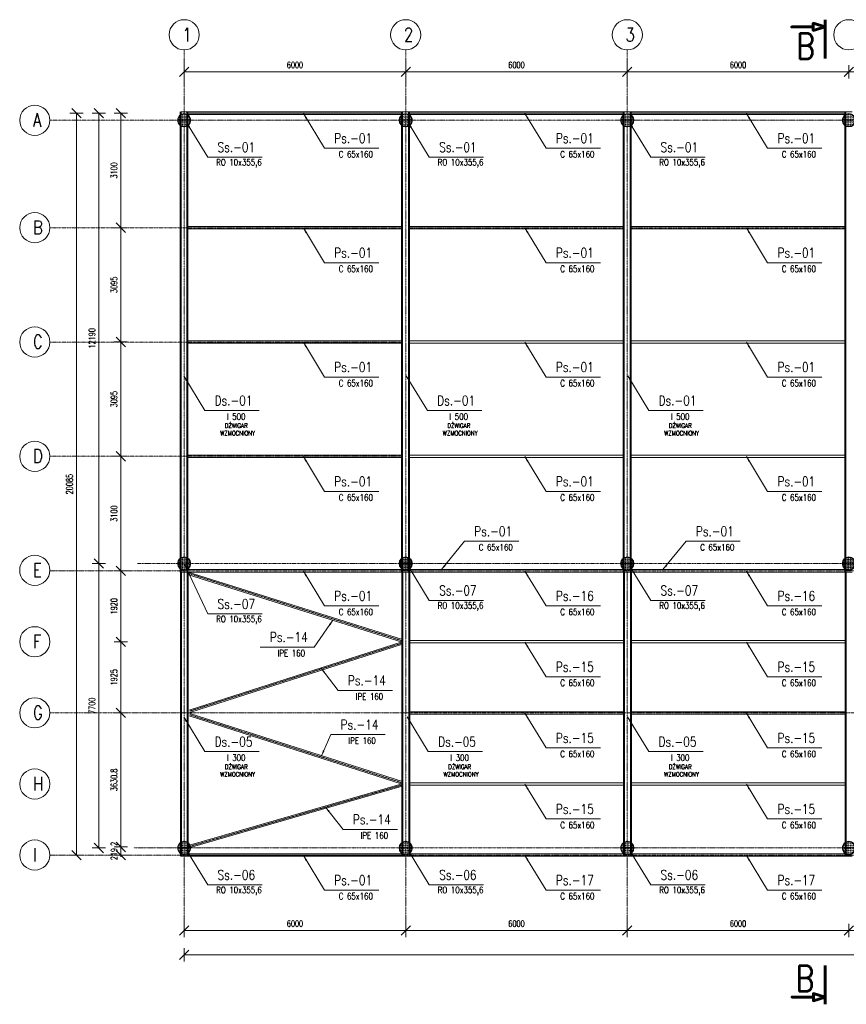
# Model space of a CAD drawing. Header units: millimetres. Extents: x 108082 to 168694, y -58730 to -29221.
# Tile 1 of 3: x 108082 to 130469, y -58730 to -32075. Entities that reach past the tile are written whole.
import ezdxf
from ezdxf.enums import TextEntityAlignment as Align

# ---------------------------------------------------------------- set-up
doc = ezdxf.new("R2010")
doc.units = ezdxf.units.MM
doc.linetypes.add('DASHDOT', pattern=[1, 0.5, -0.25, 0, -0.25])
for name, color, linetype, lineweight in [('P-Linia1', 3, 'Continuous', 40), ('P-Linia3', 6, 'Continuous', 60), ('P-Linia4', 9, 'Continuous', 9), ('P-Opis', 1, 'Continuous', 18), ('P-Osie', 1, 'DASHDOT', 18), ('P-Wymiar', 254, 'Continuous', 9)]:
    doc.layers.add(name, color=color, linetype=linetype, lineweight=lineweight)
doc.styles.add('CDMSTYLE', font='simplex.shx', dxfattribs={"width": 0.8})
doc.styles.add('ROMANS', font='romans.shx', dxfattribs={"width": 0.7})
doc.styles.add('SIMPLEX', font='simplex.shx', dxfattribs={"width": 0.8})
doc.dimstyles.new('A100', dxfattribs={"dimscale": 100, "dimtxt": 1.75, "dimasz": 0.1, "dimexe": 0, "dimexo": 0, "dimgap": 1, "dimtad": 1, "dimdec": 4, "dimrnd": 0.1, "dimdsep": 46, "dimtxsty": 'ROMANS', "dimblk": '[[[[[[[[', "dimcen": 2, "dimdle": 2, "dimse1": 1, "dimse2": 1, "dimclrd": 256, "dimclrt": 1, "dimadec": 0, "dimazin": 0, "dimtfac": 1, "dimtdec": 4, "dimtix": 1, "dimtmove": 2, "dimatfit": 3, "dimldrblk": '[[[[[[[[', "dimfxl": 1, "dimtvp": 0.6, "dimtolj": 1, "dimlwd": 9, "dimarcsym": 0})
doc.dimstyles.new('C_1_100', dxfattribs={"dimscale": 0.1, "dimtxt": 1750, "dimasz": 1500, "dimexe": 1500, "dimexo": 1500, "dimgap": 800, "dimtad": 1, "dimdec": 1, "dimrnd": 5, "dimzin": 9, "dimtxsty": 'CDMSTYLE', "dimblk": 'ARCHTICK', "dimcen": 1500, "dimdle": 1500, "dimclrd": 256, "dimclre": 256, "dimclrt": 1, "dimadec": 1, "dimazin": 2, "dimtfac": 1, "dimtdec": 1, "dimtix": 1, "dimtmove": 2, "dimatfit": 3, "dimfxl": 1, "dimtvp": 1, "dimtolj": 1, "dimtzin": 0, "dimlwd": -1, "dimlwe": -1, "dimarcsym": 0})

# ---------------------------------------------------------------- blocks, each defined once
blk = doc.blocks.new('[[[[[[[[')
at = {"layer": 'P-Wymiar'}
for p, q in [((-12.7, -12.7), (12.7, 12.7)), ((0, 0), (-4.6, 0)), ((0, 18), (0, -18))]:
    blk.add_line(p, q, dxfattribs=at)
blk = doc.blocks.new('*D14')
at = {"layer": 'DefPoints', "color": 0, "transparency": 16777216}
for p in [(112537, -32892), (118537, -32892), (118537, -33489)]:
    blk.add_point(p, dxfattribs=at)
at = {"layer": 'P-Wymiar', "lineweight": 9, "transparency": 16777216}
blk.add_line((112547, -33489), (118527, -33489), dxfattribs=at)
at = {"layer": 'P-Wymiar', "lineweight": 9, "transparency": 16777216, "xscale": 10, "yscale": 10, "zscale": 10, "rotation": 180}
blk.add_blockref('[[[[[[[[', (112537, -33489), dxfattribs=at)
at = {"layer": 'P-Wymiar', "lineweight": 9, "transparency": 16777216, "xscale": 10, "yscale": 10, "zscale": 10}
blk.add_blockref('[[[[[[[[', (118537, -33489), dxfattribs=at)
at = {"layer": 'P-Wymiar', "color": 1, "transparency": 16777216, "insert": (115537, -33301), "char_height": 175, "attachment_point": 5, "style": 'ROMANS'}
blk.add_mtext('\\A1;6000', dxfattribs=at)
blk = doc.blocks.new('*D15')
at = {"layer": 'DefPoints', "color": 0, "transparency": 16777216}
for p in [(118537, -32892), (124537, -32892), (124537, -33489)]:
    blk.add_point(p, dxfattribs=at)
at = {"layer": 'P-Wymiar', "lineweight": 9, "transparency": 16777216}
blk.add_line((118547, -33489), (124527, -33489), dxfattribs=at)
at = {"layer": 'P-Wymiar', "lineweight": 9, "transparency": 16777216, "xscale": 10, "yscale": 10, "zscale": 10, "rotation": 180}
blk.add_blockref('[[[[[[[[', (118537, -33489), dxfattribs=at)
at = {"layer": 'P-Wymiar', "lineweight": 9, "transparency": 16777216, "xscale": 10, "yscale": 10, "zscale": 10}
blk.add_blockref('[[[[[[[[', (124537, -33489), dxfattribs=at)
at = {"layer": 'P-Wymiar', "color": 1, "transparency": 16777216, "insert": (121537, -33301), "char_height": 175, "attachment_point": 5, "style": 'ROMANS'}
blk.add_mtext('\\A1;6000', dxfattribs=at)
blk = doc.blocks.new('*D16')
at = {"layer": 'DefPoints', "color": 0, "transparency": 16777216}
for p in [(124537, -32892), (130537, -32892), (130537, -33489)]:
    blk.add_point(p, dxfattribs=at)
at = {"layer": 'P-Wymiar', "lineweight": 9, "transparency": 16777216}
blk.add_line((124547, -33489), (130527, -33489), dxfattribs=at)
at = {"layer": 'P-Wymiar', "lineweight": 9, "transparency": 16777216, "xscale": 10, "yscale": 10, "zscale": 10, "rotation": 180}
blk.add_blockref('[[[[[[[[', (124537, -33489), dxfattribs=at)
at = {"layer": 'P-Wymiar', "lineweight": 9, "transparency": 16777216, "xscale": 10, "yscale": 10, "zscale": 10}
blk.add_blockref('[[[[[[[[', (130537, -33489), dxfattribs=at)
at = {"layer": 'P-Wymiar', "color": 1, "transparency": 16777216, "insert": (127537, -33301), "char_height": 175, "attachment_point": 5, "style": 'ROMANS'}
blk.add_mtext('\\A1;6000', dxfattribs=at)
blk = doc.blocks.new('*D17')
at = {"layer": 'DefPoints', "color": 0, "transparency": 16777216}
for p in [(130537, -32892), (136537, -32892), (136537, -33489)]:
    blk.add_point(p, dxfattribs=at)
at = {"layer": 'P-Wymiar', "lineweight": 9, "transparency": 16777216}
blk.add_line((130547, -33489), (136527, -33489), dxfattribs=at)
at = {"layer": 'P-Wymiar', "lineweight": 9, "transparency": 16777216, "xscale": 10, "yscale": 10, "zscale": 10, "rotation": 180}
blk.add_blockref('[[[[[[[[', (130537, -33489), dxfattribs=at)
at = {"layer": 'P-Wymiar', "lineweight": 9, "transparency": 16777216, "xscale": 10, "yscale": 10, "zscale": 10}
blk.add_blockref('[[[[[[[[', (136537, -33489), dxfattribs=at)
at = {"layer": 'P-Wymiar', "color": 1, "transparency": 16777216, "insert": (133537, -33301), "char_height": 175, "attachment_point": 5, "style": 'ROMANS'}
blk.add_mtext('\\A1;6000', dxfattribs=at)
blk = doc.blocks.new('_ArchTick')
at = {"color": 0, "linetype": 'ByBlock', "const_width": 0.15}
blk.add_lwpolyline([(-0.5, -0.5), (0.5, 0.5)], dxfattribs=at)
blk = doc.blocks.new('*D23')
at = {"layer": 'DefPoints', "color": 0, "transparency": 16777216}
for p in [(118537, -56733), (112537, -56907), (118537, -56907)]:
    blk.add_point(p, dxfattribs=at)
at = {"layer": 'P-Wymiar', "lineweight": 9, "transparency": 16777216}
blk.add_line((112547, -56733), (118527, -56733), dxfattribs=at)
at = {"layer": 'P-Wymiar', "lineweight": 9, "transparency": 16777216, "xscale": 10, "yscale": 10, "zscale": 10, "rotation": 180}
blk.add_blockref('[[[[[[[[', (112537, -56733), dxfattribs=at)
at = {"layer": 'P-Wymiar', "lineweight": 9, "transparency": 16777216, "xscale": 10, "yscale": 10, "zscale": 10}
blk.add_blockref('[[[[[[[[', (118537, -56733), dxfattribs=at)
at = {"layer": 'P-Wymiar', "color": 1, "transparency": 16777216, "insert": (115537, -56545), "char_height": 175, "attachment_point": 5, "style": 'ROMANS'}
blk.add_mtext('\\A1;6000', dxfattribs=at)
blk = doc.blocks.new('*D24')
at = {"layer": 'DefPoints', "color": 0, "transparency": 16777216}
for p in [(124537, -56733), (118537, -56907), (124537, -56907)]:
    blk.add_point(p, dxfattribs=at)
at = {"layer": 'P-Wymiar', "lineweight": 9, "transparency": 16777216}
blk.add_line((118547, -56733), (124527, -56733), dxfattribs=at)
at = {"layer": 'P-Wymiar', "lineweight": 9, "transparency": 16777216, "xscale": 10, "yscale": 10, "zscale": 10, "rotation": 180}
blk.add_blockref('[[[[[[[[', (118537, -56733), dxfattribs=at)
at = {"layer": 'P-Wymiar', "lineweight": 9, "transparency": 16777216, "xscale": 10, "yscale": 10, "zscale": 10}
blk.add_blockref('[[[[[[[[', (124537, -56733), dxfattribs=at)
at = {"layer": 'P-Wymiar', "color": 1, "transparency": 16777216, "insert": (121537, -56545), "char_height": 175, "attachment_point": 5, "style": 'ROMANS'}
blk.add_mtext('\\A1;6000', dxfattribs=at)
blk = doc.blocks.new('*D25')
at = {"layer": 'DefPoints', "color": 0, "transparency": 16777216}
for p in [(130537, -56733), (124537, -56907), (130537, -56907)]:
    blk.add_point(p, dxfattribs=at)
at = {"layer": 'P-Wymiar', "lineweight": 9, "transparency": 16777216}
blk.add_line((124547, -56733), (130527, -56733), dxfattribs=at)
at = {"layer": 'P-Wymiar', "lineweight": 9, "transparency": 16777216, "xscale": 10, "yscale": 10, "zscale": 10, "rotation": 180}
blk.add_blockref('[[[[[[[[', (124537, -56733), dxfattribs=at)
at = {"layer": 'P-Wymiar', "lineweight": 9, "transparency": 16777216, "xscale": 10, "yscale": 10, "zscale": 10}
blk.add_blockref('[[[[[[[[', (130537, -56733), dxfattribs=at)
at = {"layer": 'P-Wymiar', "color": 1, "transparency": 16777216, "insert": (127537, -56545), "char_height": 175, "attachment_point": 5, "style": 'ROMANS'}
blk.add_mtext('\\A1;6000', dxfattribs=at)
blk = doc.blocks.new('*D26')
at = {"layer": 'DefPoints', "color": 0, "transparency": 16777216}
for p in [(136537, -56733), (130537, -56907), (136537, -56907)]:
    blk.add_point(p, dxfattribs=at)
at = {"layer": 'P-Wymiar', "lineweight": 9, "transparency": 16777216}
blk.add_line((130547, -56733), (136527, -56733), dxfattribs=at)
at = {"layer": 'P-Wymiar', "lineweight": 9, "transparency": 16777216, "xscale": 10, "yscale": 10, "zscale": 10, "rotation": 180}
blk.add_blockref('[[[[[[[[', (130537, -56733), dxfattribs=at)
at = {"layer": 'P-Wymiar', "lineweight": 9, "transparency": 16777216, "xscale": 10, "yscale": 10, "zscale": 10}
blk.add_blockref('[[[[[[[[', (136537, -56733), dxfattribs=at)
at = {"layer": 'P-Wymiar', "color": 1, "transparency": 16777216, "insert": (133537, -56545), "char_height": 175, "attachment_point": 5, "style": 'ROMANS'}
blk.add_mtext('\\A1;6000', dxfattribs=at)
blk = doc.blocks.new('*D34')
at = {"layer": 'DefPoints', "color": 0, "transparency": 16777216}
for p in [(112630, -34605), (108900, -37705), (110825, -37705)]:
    blk.add_point(p, dxfattribs=at)
at = {"layer": 'P-Wymiar', "lineweight": 9, "transparency": 16777216}
blk.add_line((110825, -34615), (110825, -37695), dxfattribs=at)
at = {"layer": 'P-Wymiar', "lineweight": 9, "transparency": 16777216, "xscale": 10, "yscale": 10, "zscale": 10}
for p, rotation in [((110825, -34605), 90), ((110825, -37705), 270)]:
    blk.add_blockref('[[[[[[[[', p, dxfattribs=dict(at, rotation=rotation))
at = {"layer": 'P-Wymiar', "color": 1, "transparency": 16777216, "insert": (110637, -36155), "char_height": 175, "attachment_point": 5, "rotation": 90, "style": 'ROMANS'}
blk.add_mtext('\\A1;3100', dxfattribs=at)
blk = doc.blocks.new('*D35')
at = {"layer": 'DefPoints', "color": 0, "transparency": 16777216}
for p in [(108900, -37705), (110825, -40800), (112630, -40800)]:
    blk.add_point(p, dxfattribs=at)
at = {"layer": 'P-Linia4', "lineweight": 9, "transparency": 16777216}
blk.add_line((110825, -37715), (110825, -40790), dxfattribs=at)
at = {"layer": 'P-Linia4', "lineweight": 9, "transparency": 16777216, "xscale": 10, "yscale": 10, "zscale": 10}
for p, rotation in [((110825, -37705), 90), ((110825, -40800), 270)]:
    blk.add_blockref('[[[[[[[[', p, dxfattribs=dict(at, rotation=rotation))
at = {"layer": 'P-Linia4', "color": 1, "transparency": 16777216, "insert": (110637, -39253), "char_height": 175, "attachment_point": 5, "rotation": 90, "style": 'ROMANS'}
blk.add_mtext('\\A1;3095', dxfattribs=at)
blk = doc.blocks.new('*D36')
at = {"layer": 'DefPoints', "color": 0, "transparency": 16777216}
for p in [(112630, -40800), (108900, -43895), (110825, -43895)]:
    blk.add_point(p, dxfattribs=at)
at = {"layer": 'P-Linia4', "lineweight": 9, "transparency": 16777216}
blk.add_line((110825, -40810), (110825, -43885), dxfattribs=at)
at = {"layer": 'P-Linia4', "lineweight": 9, "transparency": 16777216, "xscale": 10, "yscale": 10, "zscale": 10}
for p, rotation in [((110825, -40800), 90), ((110825, -43895), 270)]:
    blk.add_blockref('[[[[[[[[', p, dxfattribs=dict(at, rotation=rotation))
at = {"layer": 'P-Linia4', "color": 1, "transparency": 16777216, "insert": (110637, -42348), "char_height": 175, "attachment_point": 5, "rotation": 90, "style": 'ROMANS'}
blk.add_mtext('\\A1;3095', dxfattribs=at)
blk = doc.blocks.new('*D37')
at = {"layer": 'DefPoints', "color": 0, "transparency": 16777216}
for p in [(108900, -43895), (108899, -46995), (110825, -46995)]:
    blk.add_point(p, dxfattribs=at)
at = {"layer": 'P-Linia4', "lineweight": 9, "transparency": 16777216}
blk.add_line((110825, -43905), (110825, -46985), dxfattribs=at)
at = {"layer": 'P-Linia4', "lineweight": 9, "transparency": 16777216, "xscale": 10, "yscale": 10, "zscale": 10}
for p, rotation in [((110825, -43895), 90), ((110825, -46995), 270)]:
    blk.add_blockref('[[[[[[[[', p, dxfattribs=dict(at, rotation=rotation))
at = {"layer": 'P-Linia4', "color": 1, "transparency": 16777216, "insert": (110637, -45445), "char_height": 175, "attachment_point": 5, "rotation": 90, "style": 'ROMANS'}
blk.add_mtext('\\A1;3100', dxfattribs=at)
blk = doc.blocks.new('*D10')
at = {"layer": 'DefPoints', "color": 0, "transparency": 16777216}
for p in [(108899, -46995), (110825, -48915), (112630, -48915)]:
    blk.add_point(p, dxfattribs=at)
at = {"layer": 'P-Linia4', "lineweight": 9, "transparency": 16777216}
blk.add_line((110825, -47005), (110825, -48905), dxfattribs=at)
at = {"layer": 'P-Linia4', "lineweight": 9, "transparency": 16777216, "xscale": 10, "yscale": 10, "zscale": 10}
for p, rotation in [((110825, -46995), 90), ((110825, -48915), 270)]:
    blk.add_blockref('[[[[[[[[', p, dxfattribs=dict(at, rotation=rotation))
at = {"layer": 'P-Linia4', "color": 1, "transparency": 16777216, "insert": (110637, -47955), "char_height": 175, "attachment_point": 5, "rotation": 90, "style": 'ROMANS'}
blk.add_mtext('\\A1;1920', dxfattribs=at)
blk = doc.blocks.new('*D11')
at = {"layer": 'DefPoints', "color": 0, "transparency": 16777216}
for p in [(112630, -48915), (110825, -50840), (112630, -50840)]:
    blk.add_point(p, dxfattribs=at)
at = {"layer": 'P-Linia4', "lineweight": 9, "transparency": 16777216}
blk.add_line((110825, -48925), (110825, -50830), dxfattribs=at)
at = {"layer": 'P-Linia4', "lineweight": 9, "transparency": 16777216, "xscale": 10, "yscale": 10, "zscale": 10}
for p, rotation in [((110825, -48915), 90), ((110825, -50840), 270)]:
    blk.add_blockref('[[[[[[[[', p, dxfattribs=dict(at, rotation=rotation))
at = {"layer": 'P-Linia4', "color": 1, "transparency": 16777216, "insert": (110637, -49878), "char_height": 175, "attachment_point": 5, "rotation": 90, "style": 'ROMANS'}
blk.add_mtext('\\A1;1925', dxfattribs=at)
blk = doc.blocks.new('*D38')
at = {"layer": 'DefPoints', "color": 0, "transparency": 16777216}
for p in [(112630, -50840), (110825, -54471), (112630, -54471)]:
    blk.add_point(p, dxfattribs=at)
at = {"layer": 'P-Linia4', "lineweight": 9, "transparency": 16777216}
blk.add_line((110825, -50850), (110825, -54461), dxfattribs=at)
at = {"layer": 'P-Linia4', "lineweight": 9, "transparency": 16777216, "xscale": 10, "yscale": 10, "zscale": 10}
for p, rotation in [((110825, -50840), 90), ((110825, -54471), 270)]:
    blk.add_blockref('[[[[[[[[', p, dxfattribs=dict(at, rotation=rotation))
at = {"layer": 'P-Linia4', "color": 1, "transparency": 16777216, "insert": (110637, -52656), "char_height": 175, "attachment_point": 5, "rotation": 90, "style": 'ROMANS'}
blk.add_mtext('\\A1;3630.8', dxfattribs=at)
blk = doc.blocks.new('*D39')
at = {"layer": 'DefPoints', "color": 0, "transparency": 16777216}
for p in [(112630, -54471), (110825, -54690), (112630, -54690)]:
    blk.add_point(p, dxfattribs=at)
at = {"layer": 'P-Linia4', "lineweight": 9, "transparency": 16777216}
for p, q in [((110825, -54461), (110825, -54451)), ((110825, -54471), (110825, -54690)), ((110825, -54700), (110825, -54710))]:
    blk.add_line(p, q, dxfattribs=at)
at = {"layer": 'P-Linia4', "lineweight": 9, "transparency": 16777216, "xscale": 10, "yscale": 10, "zscale": 10}
for p, rotation in [((110825, -54471), 270), ((110825, -54690), 90)]:
    blk.add_blockref('[[[[[[[[', p, dxfattribs=dict(at, rotation=rotation))
at = {"layer": 'P-Linia4', "color": 1, "transparency": 16777216, "insert": (110637, -54581), "char_height": 175, "attachment_point": 5, "rotation": 90, "style": 'ROMANS'}
blk.add_mtext('\\A1;219.2', dxfattribs=at)
blk = doc.blocks.new('*D40')
at = {"layer": 'DefPoints', "color": 0, "transparency": 16777216}
for p in [(111277, -46798), (110227, -54498), (111172, -54498)]:
    blk.add_point(p, dxfattribs=at)
at = {"layer": 'P-Wymiar', "lineweight": 9, "transparency": 16777216}
blk.add_line((110227, -46808), (110227, -54488), dxfattribs=at)
at = {"layer": 'P-Wymiar', "lineweight": 9, "transparency": 16777216, "xscale": 10, "yscale": 10, "zscale": 10}
for p, rotation in [((110227, -46798), 90), ((110227, -54498), 270)]:
    blk.add_blockref('[[[[[[[[', p, dxfattribs=dict(at, rotation=rotation))
at = {"layer": 'P-Wymiar', "color": 1, "transparency": 16777216, "insert": (110040, -50648), "char_height": 175, "attachment_point": 5, "rotation": 90, "style": 'ROMANS'}
blk.add_mtext('\\A1;7700', dxfattribs=at)
blk = doc.blocks.new('*D12')
at = {"layer": 'DefPoints', "color": 0, "transparency": 16777216}
for p in [(109620, -34605), (112630, -34605), (112630, -54690)]:
    blk.add_point(p, dxfattribs=at)
at = {"layer": 'P-Linia4', "lineweight": 9, "transparency": 16777216}
blk.add_line((109620, -54680), (109620, -34615), dxfattribs=at)
at = {"layer": 'P-Linia4', "lineweight": 9, "transparency": 16777216, "xscale": 10, "yscale": 10, "zscale": 10}
for p, rotation in [((109620, -34605), 90), ((109620, -54690), 270)]:
    blk.add_blockref('[[[[[[[[', p, dxfattribs=dict(at, rotation=rotation))
at = {"layer": 'P-Linia4', "color": 1, "transparency": 16777216, "insert": (109432, -44648), "char_height": 175, "attachment_point": 5, "rotation": 90, "style": 'ROMANS'}
blk.add_mtext('\\A1;20085', dxfattribs=at)
blk = doc.blocks.new('*D41')
at = {"layer": 'DefPoints', "color": 0, "transparency": 16777216}
for p in [(112537, -54498), (166537, -54498), (166537, -57389)]:
    blk.add_point(p, dxfattribs=at)
at = {"layer": 'P-Linia4', "lineweight": 9, "transparency": 16777216}
blk.add_line((112547, -57389), (166527, -57389), dxfattribs=at)
at = {"layer": 'P-Linia4', "lineweight": 9, "transparency": 16777216, "xscale": 10, "yscale": 10, "zscale": 10, "rotation": 180}
blk.add_blockref('[[[[[[[[', (112537, -57389), dxfattribs=at)
at = {"layer": 'P-Linia4', "lineweight": 9, "transparency": 16777216, "xscale": 10, "yscale": 10, "zscale": 10}
blk.add_blockref('[[[[[[[[', (166537, -57389), dxfattribs=at)
at = {"layer": 'P-Linia4', "color": 1, "transparency": 16777216, "insert": (139537, -57202), "char_height": 175, "attachment_point": 5, "style": 'ROMANS'}
blk.add_mtext('\\A1;54000', dxfattribs=at)
blk = doc.blocks.new('*D13')
at = {"layer": 'DefPoints', "color": 0, "transparency": 16777216}
for p in [(111005, -34605), (110227, -46798), (110407, -46798)]:
    blk.add_point(p, dxfattribs=at)
at = {"layer": 'P-Linia4', "lineweight": 9, "transparency": 16777216}
blk.add_line((110227, -34615), (110227, -46788), dxfattribs=at)
at = {"layer": 'P-Linia4', "lineweight": 9, "transparency": 16777216, "xscale": 10, "yscale": 10, "zscale": 10}
for p, rotation in [((110227, -34605), 90), ((110227, -46798), 270)]:
    blk.add_blockref('[[[[[[[[', p, dxfattribs=dict(at, rotation=rotation))
at = {"layer": 'P-Linia4', "color": 1, "transparency": 16777216, "insert": (110040, -40701), "char_height": 175, "attachment_point": 5, "rotation": 90, "style": 'ROMANS'}
blk.add_mtext('\\A1;12190', dxfattribs=at)

msp = doc.modelspace()

# ---------------------------------------------------------------- hatches: boundary and pattern name
at = {"layer": 'P-Linia4'}
h = msp.add_hatch(dxfattribs=at)
h.set_pattern_fill('DASH', color=256, scale=10, angle=45, style=0)
h.set_pattern_definition([(45, (73863.928, 40827.446), (4e-15, 44.901281), [31.75, -31.75])])
h.paths.add_polyline_path([(112707.04003, -34797.69391, 1), (112367.04003, -34797.69391, 1)])
h = msp.add_hatch(dxfattribs=at)
h.set_pattern_fill('DASH', color=256, scale=10, angle=45, style=0)
h.set_pattern_definition([(45, (79863.928, 40827.446), (4e-15, 44.901281), [31.75, -31.75])])
h.paths.add_polyline_path([(118707.04003, -34797.69391, 1), (118367.04003, -34797.69391, 1)])
h = msp.add_hatch(dxfattribs=at)
h.set_pattern_fill('DASH', color=256, scale=10, angle=45, style=0)
h.set_pattern_definition([(45, (85863.928, 40827.446), (4e-15, 44.901281), [31.75, -31.75])])
h.paths.add_polyline_path([(124707.04003, -34797.69391, 1), (124367.04003, -34797.69391, 1)])
h = msp.add_hatch(dxfattribs=at)
h.set_pattern_fill('DASH', color=256, scale=10, angle=45, style=0)
h.set_pattern_definition([(45, (91863.928, 40827.446), (4e-15, 44.901281), [31.75, -31.75])])
h.paths.add_polyline_path([(130707.04003, -34797.69391, 1), (130367.04003, -34797.69391, 1)])
h = msp.add_hatch(dxfattribs=at)
h.set_pattern_fill('DASH', color=256, scale=10, angle=45, style=0)
h.set_pattern_definition([(45, (73863.928, 28827.446), (4e-15, 44.901281), [31.75, -31.75])])
h.paths.add_polyline_path([(112707.04003, -46797.69391, 1), (112367.04003, -46797.69391, 1)])
h = msp.add_hatch(dxfattribs=at)
h.set_pattern_fill('DASH', color=256, scale=10, angle=45, style=0)
h.set_pattern_definition([(45, (79863.928, 28827.446), (4e-15, 44.901281), [31.75, -31.75])])
h.paths.add_polyline_path([(118707.04003, -46797.69391, 1), (118367.04003, -46797.69391, 1)])
h = msp.add_hatch(dxfattribs=at)
h.set_pattern_fill('DASH', color=256, scale=10, angle=45, style=0)
h.set_pattern_definition([(45, (85863.928, 28827.446), (4e-15, 44.901281), [31.75, -31.75])])
h.paths.add_polyline_path([(124707.04003, -46797.69391, 1), (124367.04003, -46797.69391, 1)])
h = msp.add_hatch(dxfattribs=at)
h.set_pattern_fill('DASH', color=256, scale=10, angle=45, style=0)
h.set_pattern_definition([(45, (91863.928, 28827.446), (4e-15, 44.901281), [31.75, -31.75])])
h.paths.add_polyline_path([(130707.04003, -46797.69391, 1), (130367.04003, -46797.69391, 1)])
h = msp.add_hatch(dxfattribs=at)
h.set_pattern_fill('DASH', color=256, scale=10, angle=45, style=0)
h.set_pattern_definition([(45, (73863.928, 21127.47), (4e-15, 44.901281), [31.75, -31.75])])
h.paths.add_polyline_path([(112707.04003, -54497.6685, 1), (112367.04003, -54497.6685, 1)])
h = msp.add_hatch(dxfattribs=at)
h.set_pattern_fill('DASH', color=256, scale=10, angle=45, style=0)
h.set_pattern_definition([(45, (79863.928, 21127.47), (4e-15, 44.901281), [31.75, -31.75])])
h.paths.add_polyline_path([(118707.04003, -54497.6685, 1), (118367.04003, -54497.6685, 1)])
h = msp.add_hatch(dxfattribs=at)
h.set_pattern_fill('DASH', color=256, scale=10, angle=45, style=0)
h.set_pattern_definition([(45, (85863.928, 21127.47), (4e-15, 44.901281), [31.75, -31.75])])
h.paths.add_polyline_path([(124707.04003, -54497.6685, 1), (124367.04003, -54497.6685, 1)])
h = msp.add_hatch(dxfattribs=at)
h.set_pattern_fill('DASH', color=256, scale=10, angle=45, style=0)
h.set_pattern_definition([(45, (91863.928, 21127.47), (4e-15, 44.901281), [31.75, -31.75])])
h.paths.add_polyline_path([(130707.04003, -54497.6685, 1), (130367.04003, -54497.6685, 1)])

# ---------------------------------------------------------------- linework, layer by layer
at = {"layer": 'P-Linia1'}
for p, q in [((112444.54003, -47027.69391), (112444.54003, -34572.69391)), ((112629.54003, -47027.69391), (112629.54003, -34572.69391)), ((118444.54003, -47027.69391), (118444.54003, -34572.69391)), ((118629.54003, -47027.69391), (118629.54003, -34572.69391)), ((124444.54003, -47027.69391), (124444.54003, -34572.69391)), ((124629.54003, -47027.69391), (124629.54003, -34572.69391)), ((130444.54003, -47027.69391), (130444.54003, -34572.69391)), ((112444.54003, -47027.69391), (112444.54003, -54722.6685)), ((112629.54003, -47027.69391), (112629.54003, -54722.6685)), ((118444.54003, -47027.69391), (118444.54003, -54722.6685)), ((118629.54003, -47027.69391), (118629.54003, -54722.6685)), ((124444.54003, -47027.69391), (124444.54003, -54722.6685)), ((124629.54003, -47027.69391), (124629.54003, -54722.6685)), ((130444.54003, -47027.69391), (130444.54003, -54722.6685))]:
    msp.add_line(p, q, dxfattribs=at)
at = {"layer": 'P-Linia3', "color": 6, "flags": 128}
for points in [[(129895.95448, -32075.18824), (129895.95448, -32269.58824), (129571.95448, -32172.38824), (129571.95448, -32269.58824), (128992.76254, -32269.58824), (129571.95448, -32269.58824), (129571.95448, -32366.78824), (129895.95448, -32269.58824), (129895.95448, -33127.00901)], [(129900.3487, -58729.80823), (129900.3487, -58535.40823), (129576.3487, -58632.60823), (129576.3487, -58535.40823), (128997.15675, -58535.40823), (129576.3487, -58535.40823), (129576.3487, -58438.20823), (129900.3487, -58535.40823), (129900.3487, -57677.98745)]]:
    msp.add_lwpolyline(points, dxfattribs=at)
at = {"layer": 'P-Linia4'}
for p, q in [((112444.54003, -34572.69391), (112629.54003, -34572.69391)), ((112537.04003, -34617.69391), (112537.04003, -34572.69391)), ((118444.54003, -34572.69391), (112629.54003, -34572.69391)), ((118444.54003, -34605.19391), (112629.54003, -34605.19391)), ((118444.54003, -34637.69391), (112629.54003, -34637.69391)), ((118444.54003, -34572.69391), (118629.54003, -34572.69391)), ((124444.54003, -34572.69391), (118629.54003, -34572.69391)), ((124444.54003, -34605.19391), (118629.54003, -34605.19391)), ((124444.54003, -34637.69391), (118629.54003, -34637.69391)), ((124444.54003, -34572.69391), (124629.54003, -34572.69391)), ((130444.54003, -34572.69391), (124629.54003, -34572.69391)), ((130444.54003, -34605.19391), (124629.54003, -34605.19391)), ((130444.54003, -34637.69391), (124629.54003, -34637.69391)), ((130444.54003, -34572.69391), (130629.54003, -34572.69391)), ((118444.54003, -37672.69391), (112629.54003, -37672.69391)), ((118444.54003, -37737.69391), (112629.54003, -37737.69391)), ((124444.54003, -37672.69391), (118629.54003, -37672.69391)), ((124444.54003, -37737.69391), (118629.54003, -37737.69391)), ((130444.54003, -37672.69391), (124629.54003, -37672.69391)), ((130444.54003, -37737.69391), (124629.54003, -37737.69391)), ((118444.54003, -40767.69391), (112629.54003, -40767.69391)), ((124444.54003, -40767.69391), (118629.54003, -40767.69391)), ((130444.54003, -40767.69391), (124629.54003, -40767.69391)), ((118444.54003, -40832.69391), (112629.54003, -40832.69391)), ((124444.54003, -40832.69391), (118629.54003, -40832.69391)), ((130444.54003, -40832.69391), (124629.54003, -40832.69391)), ((118444.54003, -43862.69391), (112629.54003, -43862.69391)), ((118444.54003, -43927.69391), (112629.54003, -43927.69391)), ((124444.54003, -43862.69391), (118629.54003, -43862.69391)), ((124444.54003, -43927.69391), (118629.54003, -43927.69391)), ((130444.54003, -43862.69391), (124629.54003, -43862.69391)), ((130444.54003, -43927.69391), (124629.54003, -43927.69391)), ((112444.54003, -47027.69391), (112629.54003, -47027.69391)), ((118444.54003, -46962.69391), (112629.54003, -46962.69391)), ((118444.54003, -47027.69391), (112629.54003, -47027.69391)), ((112629.54003, -47090.9175), (118444.39506, -48923.26828)), ((112645.17628, -47027.69391), (118446.02958, -48855.63253)), ((118444.54003, -47027.69391), (118629.54003, -47027.69391)), ((124444.54003, -46962.69391), (118629.54003, -46962.69391)), ((124444.54003, -47027.69391), (118629.54003, -47027.69391)), ((124444.54003, -47027.69391), (124629.54003, -47027.69391)), ((130444.54003, -46962.69391), (124629.54003, -46962.69391)), ((130444.54003, -47027.69391), (124629.54003, -47027.69391)), ((130444.54003, -47027.69391), (130629.54003, -47027.69391)), ((112668.17455, -50765.61141), (118444.37203, -48913.96381)), ((112688.0167, -50827.50882), (118446.34131, -48981.59064)), ((118629.54003, -48882.6685), (124444.54003, -48882.6685)), ((118629.54003, -48947.6685), (124444.54003, -48947.6685)), ((124629.54003, -48882.6685), (130444.54003, -48882.6685)), ((124629.54003, -48947.6685), (130444.54003, -48947.6685)), ((112688.0167, -50856.04642), (118446.34131, -52701.96459)), ((118629.54003, -50807.6685), (124444.54003, -50807.6685)), ((118629.54003, -50872.6685), (124444.54003, -50872.6685)), ((124629.54003, -50807.6685), (130444.54003, -50807.6685)), ((124629.54003, -50872.6685), (130444.54003, -50872.6685)), ((112668.17455, -50917.94383), (118444.37203, -52769.59142)), ((112616.89335, -54440.78311), (118444.54003, -52758.05013)), ((118629.54003, -52732.6685), (124444.54003, -52732.6685)), ((124629.54003, -52732.6685), (130444.54003, -52732.6685)), ((112634.92542, -54503.23184), (118444.54003, -52825.70562)), ((118629.54003, -52797.6685), (124444.54003, -52797.6685)), ((124629.54003, -52797.6685), (130444.54003, -52797.6685)), ((112629.54003, -54722.6685), (112444.54003, -54722.6685)), ((118444.54003, -54657.6685), (112629.54003, -54657.6685)), ((118444.54003, -54690.1685), (112629.54003, -54690.1685)), ((118444.54003, -54722.6685), (112629.54003, -54722.6685)), ((118629.54003, -54722.6685), (118444.54003, -54722.6685)), ((124444.54003, -54657.6685), (118629.54003, -54657.6685)), ((124444.54003, -54722.6685), (118629.54003, -54722.6685)), ((124629.54003, -54722.6685), (124444.54003, -54722.6685)), ((130444.54003, -54657.6685), (124629.54003, -54657.6685)), ((130444.54003, -54722.6685), (124629.54003, -54722.6685)), ((130629.54003, -54722.6685), (130444.54003, -54722.6685))]:
    msp.add_line(p, q, dxfattribs=at)
for centre, radius in [((112537.04003, -32483.33755), 408.58958), ((118537.04003, -32483.33755), 408.58958), ((124537.04003, -32483.33755), 408.58958), ((130537.04003, -32483.33755), 408.58958), ((108490.98116, -34797.69391), 408.58958), ((112537.04003, -34797.69391), 180), ((112537.04003, -34797.69391), 170), ((118537.04003, -34797.69391), 180), ((118537.04003, -34797.69391), 170), ((124537.04003, -34797.69391), 180), ((124537.04003, -34797.69391), 170), ((130537.04003, -34797.69391), 180), ((130537.04003, -34797.69391), 170), ((108490.98116, -37705.19391), 408.58958), ((108490.98116, -40800.19391), 408.58958), ((108490.98116, -43895.19391), 408.58958), ((108490.68157, -46979.46114), 408.58958), ((112537.04003, -46797.69391), 180), ((112537.04003, -46797.69391), 170), ((118537.04003, -46797.69391), 180), ((118537.04003, -46797.69391), 170), ((124537.04003, -46797.69391), 180), ((124537.04003, -46797.69391), 170), ((130537.04003, -46797.69391), 180), ((130537.04003, -46797.69391), 170), ((108490.98116, -48915.1685), 408.58958), ((108490.98116, -50840.1685), 408.58958), ((108490.98116, -52765.1685), 408.58958), ((108490.98116, -54690.1685), 408.58958), ((112537.04003, -54497.6685), 180), ((112537.04003, -54497.6685), 170), ((118537.04003, -54497.6685), 180), ((118537.04003, -54497.6685), 170), ((124537.04003, -54497.6685), 180), ((124537.04003, -54497.6685), 170), ((130537.04003, -54497.6685), 180), ((130537.04003, -54497.6685), 170)]:
    msp.add_circle(centre, radius, dxfattribs=at)
at = {"layer": 'P-Osie'}
for p, q in [((112537.04003, -32891.92712), (112537.04003, -56907.34549)), ((118537.04003, -32891.92712), (118537.04003, -56907.34549)), ((124537.04003, -32891.92712), (124537.04003, -56907.34549)), ((108899.57074, -34797.69391), (167387.01935, -34797.69391)), ((118444.54003, -37705.19391), (108899.57074, -37705.19391)), ((124444.54003, -37705.19391), (118629.54003, -37705.19391)), ((130444.54003, -37705.19391), (124629.54003, -37705.19391)), ((118444.54003, -40800.19391), (108899.57074, -40800.19391)), ((118444.54003, -43895.19391), (108899.57074, -43895.19391)), ((111277.03789, -46797.69391), (122918.72015, -46797.69391)), ((122918.72015, -46797.69391), (167387.01935, -46797.69391)), ((167387.01935, -46995.19391), (108898.96813, -46995.19391)), ((118445.21232, -48889.4504), (112629.54003, -47056.84209)), ((118445.35667, -48947.77723), (112678.09562, -50796.56011)), ((166537.04003, -50840.1685), (108899.57074, -50840.1685)), ((118445.35667, -52735.77801), (112678.09562, -50886.99512)), ((118444.54003, -52791.87787), (112625.90939, -54472.00747)), ((111171.91448, -54497.6685), (167387.01935, -54497.6685)), ((167387.01935, -54690.1685), (108899.57074, -54690.1685))]:
    msp.add_line(p, q, dxfattribs=at)

# ---------------------------------------------------------------- texts
at = {"layer": 'P-Linia1', "color": 3, "char_height": 262.5, "attachment_point": 4, "style": 'CDMSTYLE'}
for s, insert in [('Ps.-01', (116603.40761, -35284.23197)), ('Ps.-01', (122603.40761, -35284.23197)), ('Ps.-01', (128603.40761, -35284.23197)), ('Ss.-01', (113440.51845, -35527.48402)), ('Ss.-01', (119440.51845, -35527.48402)), ('Ss.-01', (125440.51845, -35527.48402))]:
    msp.add_mtext(s, dxfattribs=dict(at, insert=insert))
at = {"layer": 'P-Linia3', "color": 6, "style": 'SIMPLEX', "width": 0.8}
for p in [(129113.76142, -32791.63251), (129093.08576, -58033.68617)]:
    msp.add_text('B', height=700, dxfattribs=at).set_placement(p, align=Align.MIDDLE_LEFT)
at = {"layer": 'P-Linia4', "color": 3, "attachment_point": 4, "style": 'CDMSTYLE'}
for s, insert, char_height in [('1', (112488.9911, -32477.33186), 367.5), ('2', (118488.9911, -32477.33186), 367.5), ('3', (124488.9911, -32477.33186), 367.5), ('A', (108442.93223, -34791.68823), 367.5), ('B', (108442.93223, -37699.18823), 367.5), ('Ps.-01', (116603.40761, -38384.23197), 262.5), ('Ps.-01', (122603.40761, -38384.23197), 262.5), ('Ps.-01', (128603.40761, -38384.23197), 262.5), ('C', (108442.93223, -40794.18823), 367.5), ('Ps.-01', (116603.40761, -41479.23197), 262.5), ('Ps.-01', (122603.40761, -41479.23197), 262.5), ('Ps.-01', (128603.40761, -41479.23197), 262.5), ('Ds.-01', (113362.93771, -42385.64001), 262.5), ('Ds.-01', (119390.16273, -42385.64001), 262.5), ('Ds.-01', (125387.60879, -42385.64001), 262.5), ('D', (108442.93223, -43889.18823), 367.5), ('Ps.-01', (116603.40761, -44574.23197), 262.5), ('Ps.-01', (122603.40761, -44574.23197), 262.5), ('Ps.-01', (128603.40761, -44574.23197), 262.5), ('Ps.-01', (120393.16864, -45924.57255), 262.5), ('Ps.-01', (126393.16864, -45924.57255), 262.5), ('E', (108442.63263, -46973.45546), 367.5), ('Ss.-07', (119440.51845, -47527.48402), 262.5), ('Ss.-07', (125440.51845, -47527.48402), 262.5), ('Ps.-01', (116603.40761, -47674.23197), 262.5), ('Ps.-16', (122603.40761, -47674.23197), 262.5), ('Ps.-16', (128603.40761, -47674.23197), 262.5), ('Ss.-07', (113440.51845, -47891.69163), 262.5), ('F', (108442.93223, -48909.16281), 367.5), ('Ps.-14', (114856.76586, -48789.35677), 262.5), ('Ps.-15', (122603.40761, -49594.20655), 262.5), ('Ps.-15', (128603.40761, -49594.20655), 262.5), ('Ps.-14', (116972.40747, -49963.20641), 262.5), ('G', (108442.93223, -50834.16281), 367.5), ('Ps.-14', (116773.85733, -51158.51201), 262.5), ('Ps.-15', (122603.40761, -51519.20655), 262.5), ('Ps.-15', (128603.40761, -51519.20655), 262.5), ('Ds.-05', (113362.93771, -51620.79731), 262.5), ('Ds.-05', (119413.47804, -51620.79731), 262.5), ('Ds.-05', (125386.05888, -51620.79731), 262.5), ('H', (108442.93223, -52759.16281), 367.5), ('Ps.-15', (122603.40761, -53444.20655), 262.5), ('Ps.-15', (128603.40761, -53444.20655), 262.5), ('Ps.-14', (117106.60285, -53725.34531), 262.5), ('I', (108442.93223, -54684.16281), 367.5), ('Ss.-06', (113440.51845, -55227.4586), 262.5), ('Ss.-06', (119440.51845, -55227.4586), 262.5), ('Ss.-06', (125440.51845, -55227.4586), 262.5), ('Ps.-01', (116603.40761, -55369.20655), 262.5), ('Ps.-17', (122603.40761, -55369.20655), 262.5), ('Ps.-17', (128603.40761, -55369.20655), 262.5)]:
    msp.add_mtext(s, dxfattribs=dict(at, insert=insert, char_height=char_height))
at = {"layer": 'P-Linia4', "attachment_point": 5, "style": 'CDMSTYLE'}
for s, insert, char_height in [('{\\H0.6667x;\\C1;C 65x160}', (117185.79899, -38818.24424), 262.5), ('{\\H0.6667x;\\C1;C 65x160}', (123185.79899, -38818.24424), 262.5), ('{\\H0.6667x;\\C1;C 65x160}', (129185.79899, -38818.24424), 262.5), ('{\\H0.6667x;\\C1;C 65x160}', (117185.79899, -41913.24424), 262.5), ('{\\H0.6667x;\\C1;C 65x160}', (123185.79899, -41913.24424), 262.5), ('{\\H0.6667x;\\C1;C 65x160}', (129185.79899, -41913.24424), 262.5), ('{\\H0.6667x;\\C1;I 500}', (113945.32909, -42819.65229), 262.5), ('{\\H0.6667x;\\C1;I 500}', (119972.55411, -42819.65229), 262.5), ('{\\H0.6667x;\\C1;I 500}', (125970.00017, -42819.65229), 262.5), ('{\\H0.6667x;\\C1;DŹWIGAR\\P WZMOCNIONY}', (113948.47821, -43166.72042), 183.75), ('{\\H0.6667x;\\C1;DŹWIGAR\\P WZMOCNIONY}', (119975.70323, -43166.72042), 183.75), ('{\\H0.6667x;\\C1;DŹWIGAR\\P WZMOCNIONY}', (125973.14929, -43166.72042), 183.75), ('{\\H0.6667x;\\C1;C 65x160}', (117185.79899, -45008.24424), 262.5), ('{\\H0.6667x;\\C1;C 65x160}', (123185.79899, -45008.24424), 262.5), ('{\\H0.6667x;\\C1;C 65x160}', (129185.79899, -45008.24424), 262.5), ('{\\H0.6667x;\\C1;C 65x160}', (120975.56001, -46358.58482), 262.5), ('{\\H0.6667x;\\C1;C 65x160}', (126975.56001, -46358.58482), 262.5), ('{\\H0.6667x;\\C1;RO 10x355,6}', (120022.90982, -47961.4963), 262.5), ('{\\H0.6667x;\\C1;RO 10x355,6}', (126022.90982, -47961.4963), 262.5), ('{\\H0.6667x;\\C1;RO 10x355,6}', (114022.90982, -48325.70391), 262.5), ('{\\H0.6667x;\\C1;C 65x160}', (117185.79899, -48108.24424), 262.5), ('{\\H0.6667x;\\C1;C 65x160}', (123185.79899, -48108.24424), 262.5), ('{\\H0.6667x;\\C1;C 65x160}', (129185.79899, -48108.24424), 262.5), ('{\\H0.6667x;\\C1;IPE 160}', (115439.15724, -49223.36904), 262.5), ('{\\H0.6667x;\\C1;C 65x160}', (123185.79899, -50028.21883), 262.5), ('{\\H0.6667x;\\C1;C 65x160}', (129185.79899, -50028.21883), 262.5), ('{\\H0.6667x;\\C1;IPE 160}', (117554.79884, -50397.21868), 262.5), ('{\\H0.6667x;\\C1;IPE 160}', (117356.2487, -51592.52428), 262.5), ('{\\H0.6667x;\\C1;I 300}', (113945.32909, -52054.80959), 262.5), ('{\\H0.6667x;\\C1;I 300}', (119995.86942, -52054.80959), 262.5), ('{\\H0.6667x;\\C1;C 65x160}', (123185.79899, -51953.21883), 262.5), ('{\\H0.6667x;\\C1;I 300}', (125968.45026, -52054.80959), 262.5), ('{\\H0.6667x;\\C1;C 65x160}', (129185.79899, -51953.21883), 262.5), ('{\\H0.6667x;\\C1;DŹWIGAR\\P WZMOCNIONY}', (113948.47821, -52401.87772), 183.75), ('{\\H0.6667x;\\C1;DŹWIGAR\\P WZMOCNIONY}', (119999.01854, -52401.87772), 183.75), ('{\\H0.6667x;\\C1;DŹWIGAR\\P WZMOCNIONY}', (125971.59938, -52401.87772), 183.75), ('{\\H0.6667x;\\C1;C 65x160}', (123185.79899, -53878.21883), 262.5), ('{\\H0.6667x;\\C1;C 65x160}', (129185.79899, -53878.21883), 262.5), ('{\\H0.6667x;\\C1;IPE 160}', (117688.99422, -54159.35759), 262.5), ('{\\H0.6667x;\\C1;RO 10x355,6}', (114022.90982, -55661.47088), 262.5), ('{\\H0.6667x;\\C1;RO 10x355,6}', (120022.90982, -55661.47088), 262.5), ('{\\H0.6667x;\\C1;RO 10x355,6}', (126022.90982, -55661.47088), 262.5), ('{\\H0.6667x;\\C1;C 65x160}', (117185.79899, -55803.21883), 262.5), ('{\\H0.6667x;\\C1;C 65x160}', (123185.79899, -55803.21883), 262.5), ('{\\H0.6667x;\\C1;C 65x160}', (129185.79899, -55803.21883), 262.5)]:
    msp.add_mtext(s, dxfattribs=dict(at, insert=insert, char_height=char_height))
at = {"layer": 'P-Opis', "char_height": 262.5, "attachment_point": 5, "style": 'CDMSTYLE'}
for s, insert in [('{\\H0.6667x;\\C1;C 65x160}', (117185.79899, -35718.24424)), ('{\\H0.6667x;\\C1;C 65x160}', (123185.79899, -35718.24424)), ('{\\H0.6667x;\\C1;C 65x160}', (129185.79899, -35718.24424)), ('{\\H0.6667x;\\C1;RO 10x355,6}', (114022.90982, -35961.4963)), ('{\\H0.6667x;\\C1;RO 10x355,6}', (120022.90982, -35961.4963)), ('{\\H0.6667x;\\C1;RO 10x355,6}', (126022.90982, -35961.4963))]:
    msp.add_mtext(s, dxfattribs=dict(at, insert=insert))

# ---------------------------------------------------------------- dimensions: what is measured, and where the dimension line sits
at = {"layer": 'P-Linia4'}
for base, p1, p2, picture, middle in [((109619.51639, -34605.19391), (112629.54003, -54690.1685), (112629.54003, -34605.19391), '*D12', (109432.01639, -44647.68121)), ((110824.77334, -40800.19391), (108899.57074, -37705.19391), (112629.54003, -40800.19391), '*D35', (110637.27334, -39252.69391)), ((110824.77334, -43895.19391), (112629.54003, -40800.19391), (108899.57074, -43895.19391), '*D36', (110637.27334, -42347.69391)), ((110824.77334, -46995.19391), (108899.57074, -43895.19391), (108898.96813, -46995.19391), '*D37', (110637.27334, -45445.19391)), ((110824.77334, -48915.1685), (108898.96813, -46995.19391), (112629.54003, -48915.1685), '*D10', (110637.27334, -47955.18121)), ((110824.77334, -50840.1685), (112629.54003, -48915.1685), (112629.54003, -50840.1685), '*D11', (110637.27334, -49877.6685)), ((110824.77334, -54470.95912), (112629.54003, -50840.1685), (112629.54003, -54470.95912), '*D38', (110637.27334, -52655.56381)), ((110824.77334, -54690.1685), (112629.54003, -54470.95912), (112629.54003, -54690.1685), '*D39', (110637.27334, -54580.56381))]:
    dim = msp.add_linear_dim(base=base, p1=p1, p2=p2, angle=90, dimstyle='A100', override={"dimfxl": 1500}, dxfattribs=at)
    dim.commit()
    dim.dimension.update_dxf_attribs({"geometry": picture, "text_midpoint": middle})
dim = msp.add_linear_dim(base=(110227.43932, -46797.69391), p1=(111004.77334, -34605.19391), p2=(110407.43932, -46797.69391), angle=90, text='12190', dimstyle='A100', dxfattribs=at)
dim.commit()
dim.dimension.update_dxf_attribs({"geometry": '*D13', "text_midpoint": (110039.93932, -40701.44391)})
dim = msp.add_linear_dim(base=(166537.04003, -57389.06727), p1=(112537.04003, -54497.6685), p2=(166537.04003, -54497.6685), dimstyle='A100', override={"dimdec": 0, "dimfxl": 1500}, dxfattribs=at)
dim.commit()
dim.dimension.update_dxf_attribs({"geometry": '*D41', "text_midpoint": (139537.04003, -57201.56727)})
at = {"layer": 'P-Wymiar'}
for base, p1, p2, picture, middle in [((118537.04003, -33488.54461), (112537.04003, -32891.92712), (118537.04003, -32891.92712), '*D14', (115537.04003, -33301.04461)), ((124537.04003, -33488.54461), (118537.04003, -32891.92712), (124537.04003, -32891.92712), '*D15', (121537.04003, -33301.04461)), ((130537.04003, -33488.54461), (124537.04003, -32891.92712), (130537.04003, -32891.92712), '*D16', (127537.04003, -33301.04461)), ((136537.04003, -33488.54461), (130537.04003, -32891.92712), (136537.04003, -32891.92712), '*D17', (133537.04003, -33301.04461))]:
    dim = msp.add_linear_dim(base=base, p1=p1, p2=p2, dimstyle='A100', dxfattribs=at)
    dim.commit()
    dim.dimension.update_dxf_attribs({"geometry": picture, "text_midpoint": middle})
for base, p1, p2, picture, middle in [((110824.77334, -37705.19391), (112629.54003, -34605.19391), (108899.57074, -37705.19391), '*D34', (110637.27334, -36155.19391)), ((110227.43932, -54497.6685), (111277.03789, -46797.69391), (111171.91448, -54497.6685), '*D40', (110039.93932, -50647.68121))]:
    dim = msp.add_linear_dim(base=base, p1=p1, p2=p2, angle=90, dimstyle='A100', override={"dimfxl": 1500}, dxfattribs=at)
    dim.commit()
    dim.dimension.update_dxf_attribs({"geometry": picture, "text_midpoint": middle})
for base, p1, p2, picture, middle in [((118537.04003, -56732.8267), (112537.04003, -56907.34549), (118537.04003, -56907.34549), '*D23', (115537.04003, -56545.3267)), ((124537.04003, -56732.8267), (118537.04003, -56907.34549), (124537.04003, -56907.34549), '*D24', (121537.04003, -56545.3267)), ((130537.04003, -56732.8267), (124537.04003, -56907.34549), (130537.04003, -56907.34549), '*D25', (127537.04003, -56545.3267)), ((136537.04003, -56732.8267), (130537.04003, -56907.34549), (136537.04003, -56907.34549), '*D26', (133537.04003, -56545.3267))]:
    dim = msp.add_linear_dim(base=base, p1=p1, p2=p2, dimstyle='A100', override={"dimfxl": 1500}, dxfattribs=at)
    dim.commit()
    dim.dimension.update_dxf_attribs({"geometry": picture, "text_midpoint": middle})

# ---------------------------------------------------------------- leaders
at = {"layer": 'P-Linia4'}
for points in [[(115764.26461, -37713.82071), (116338.81713, -38653.00804), (117808.42393, -38653.00804)], [(121764.26461, -37713.82071), (122338.81713, -38653.00804), (123808.42393, -38653.00804)], [(127764.26461, -37713.82071), (128338.81713, -38653.00804), (129808.42393, -38653.00804)], [(115764.26461, -40808.82071), (116338.81713, -41748.00804), (117808.42393, -41748.00804)], [(121764.26461, -40808.82071), (122338.81713, -41748.00804), (123808.42393, -41748.00804)], [(127764.26461, -40808.82071), (128338.81713, -41748.00804), (129808.42393, -41748.00804)], [(112523.7947, -41715.22876), (113098.34723, -42654.41608), (114567.95402, -42654.41608)], [(118551.01973, -41715.22876), (119125.57226, -42654.41608), (120595.17905, -42654.41608)], [(124548.46579, -41715.22876), (125123.01831, -42654.41608), (126592.62511, -42654.41608)], [(115764.26461, -43903.82071), (116338.81713, -44843.00804), (117808.42393, -44843.00804)], [(121764.26461, -43903.82071), (122338.81713, -44843.00804), (123808.42393, -44843.00804)], [(127764.26461, -43903.82071), (128338.81713, -44843.00804), (129808.42393, -44843.00804)], [(119504.71784, -46962.69391), (120128.57816, -46193.34862), (121598.18495, -46193.34862)], [(125504.71784, -46962.69391), (126128.57816, -46193.34862), (127598.18495, -46193.34862)], [(112537.04003, -46797.69391), (113175.92797, -48160.4677), (114645.53476, -48160.4677)], [(118601.37544, -46857.07277), (119175.92797, -47796.26009), (120645.53476, -47796.26009)], [(124601.37544, -46857.07277), (125175.92797, -47796.26009), (126645.53476, -47796.26009)], [(115764.26461, -47003.82071), (116338.81713, -47943.00804), (117808.42393, -47943.00804)], [(121764.26461, -47003.82071), (122338.81713, -47943.00804), (123808.42393, -47943.00804)], [(127764.26461, -47003.82071), (128338.81713, -47943.00804), (129808.42393, -47943.00804)], [(116567.46592, -48331.81887), (116061.78218, -49058.13284), (114592.17539, -49058.13284)], [(121764.26461, -48923.7953), (122338.81713, -49862.98262), (123808.42393, -49862.98262)], [(127764.26461, -48923.7953), (128338.81713, -49862.98262), (129808.42393, -49862.98262)], [(116238.5038, -49621.08829), (116707.81699, -50231.98248), (118177.42378, -50231.98248)], [(121764.26461, -50848.7953), (122338.81713, -51787.98262), (123808.42393, -51787.98262)], [(127764.26461, -50848.7953), (128338.81713, -51787.98262), (129808.42393, -51787.98262)], [(112523.7947, -50950.38606), (113098.34723, -51889.57338), (114567.95402, -51889.57338)], [(118574.33504, -50950.38606), (119148.88756, -51889.57338), (120618.49436, -51889.57338)], [(124546.91588, -50950.38606), (125121.46841, -51889.57338), (126591.0752, -51889.57338)], [(116256.73494, -52000.05311), (116509.26685, -51427.28808), (117978.87364, -51427.28808)], [(121764.26461, -52773.7953), (122338.81713, -53712.98262), (123808.42393, -53712.98262)], [(127764.26461, -52773.7953), (128338.81713, -53712.98262), (129808.42393, -53712.98262)], [(116364.89594, -53392.3751), (116842.01237, -53994.12138), (118311.61916, -53994.12138)], [(112601.37544, -54557.04735), (113175.92797, -55496.23468), (114645.53476, -55496.23468)], [(118601.37544, -54557.04735), (119175.92797, -55496.23468), (120645.53476, -55496.23468)], [(124601.37544, -54557.04735), (125175.92797, -55496.23468), (126645.53476, -55496.23468)], [(115764.26461, -54698.7953), (116338.81713, -55637.98262), (117808.42393, -55637.98262)], [(121764.26461, -54698.7953), (122338.81713, -55637.98262), (123808.42393, -55637.98262)], [(127764.26461, -54698.7953), (128338.81713, -55637.98262), (129808.42393, -55637.98262)]]:
    msp.add_leader(points, dimstyle='C_1_100', override={"dimgap": 800, "dimtad": 0}, dxfattribs=at)
at = {"layer": 'P-Wymiar'}
for points in [[(115764.26461, -34613.82071), (116338.81713, -35553.00804), (117808.42393, -35553.00804)], [(121764.26461, -34613.82071), (122338.81713, -35553.00804), (123808.42393, -35553.00804)], [(127764.26461, -34613.82071), (128338.81713, -35553.00804), (129808.42393, -35553.00804)], [(112601.37544, -34857.07277), (113175.92797, -35796.26009), (114645.53476, -35796.26009)], [(118601.37544, -34857.07277), (119175.92797, -35796.26009), (120645.53476, -35796.26009)], [(124601.37544, -34857.07277), (125175.92797, -35796.26009), (126645.53476, -35796.26009)]]:
    msp.add_leader(points, dimstyle='C_1_100', override={"dimgap": 800, "dimtad": 0}, dxfattribs=at)

doc.saveas('drawing.dxf')
